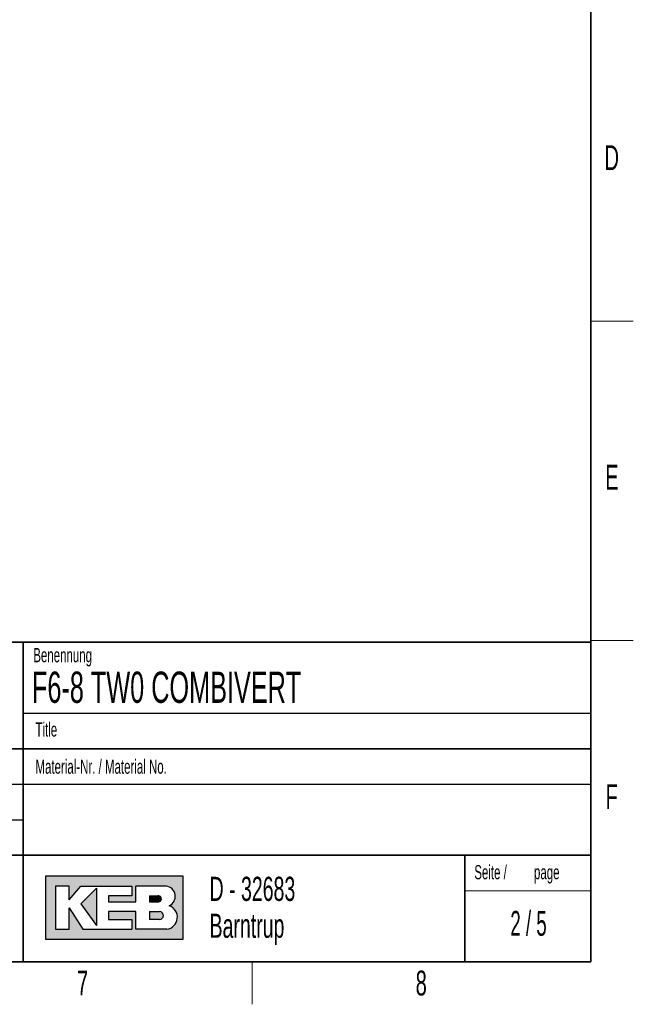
# Paper-space layout 'Blatt2' of a CAD drawing. Header units: millimetres. Extents: x 5 to 418, y 2 to 292.
# Tile 73 of 87: x 327 to 414, y 6 to 145. Entities that reach past the tile are written whole.
import ezdxf

# ---------------------------------------------------------------- set-up
doc = ezdxf.new("R2010")
doc.units = ezdxf.units.MM
doc.layers.add('SLD-0', color=7, linetype='Continuous')
doc.styles.add('SLDTEXTSTYLE0', font='TXT', dxfattribs={"width": 0.605})
doc.styles.add('SLDTEXTSTYLE1', font='TXT', dxfattribs={"width": 0.563})

psp = doc.layouts.new('Blatt2')

# ---------------------------------------------------------------- hatches: boundary and pattern name
at = {"linetype": 'Continuous'}
h = psp.add_hatch(color=7, dxfattribs=at)
h.paths.add_polyline_path([(331.1423676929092, 15.18257760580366), (350.5207896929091, 15.18257760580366), (350.5207896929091, 24.04128480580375), (331.1423676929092, 24.04128480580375)], flags=0)
edge = h.paths.add_edge_path(flags=0)
edge.add_arc((347.9991875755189, 18.26988521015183), 1.720915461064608, -81.72003226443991, 70.17096003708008, ccw=False)
edge.add_line((348.2470169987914, 16.56690822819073), (348.2293995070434, 16.56675060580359))
edge.add_line((348.2293995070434, 16.56675060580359), (343.8767592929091, 16.56675060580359))
edge.add_line((343.8767592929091, 16.56675060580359), (343.8767592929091, 19.05826200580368))
edge.add_line((343.8767592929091, 19.05826200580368), (340.0010748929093, 19.05826200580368))
edge.add_line((340.0010748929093, 19.05826200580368), (340.0010748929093, 17.95092360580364))
edge.add_line((340.0010748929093, 17.95092360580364), (343.3230900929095, 17.95092360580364))
edge.add_line((343.3230900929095, 17.95092360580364), (343.3230900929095, 16.56675060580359))
edge.add_line((343.3230900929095, 16.56675060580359), (336.4022250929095, 16.56675060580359))
edge.add_line((336.4022250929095, 16.56675060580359), (334.4643828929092, 19.61193120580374))
edge.add_line((334.4643828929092, 19.61193120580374), (334.4643828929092, 16.56675060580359))
edge.add_line((334.4643828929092, 16.56675060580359), (332.5265406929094, 16.56675060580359))
edge.add_line((332.5265406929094, 16.56675060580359), (332.5265406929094, 22.65711180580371))
edge.add_line((332.5265406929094, 22.65711180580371), (334.4643828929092, 22.65711180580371))
edge.add_line((334.4643828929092, 22.65711180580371), (334.4643828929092, 20.71926960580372))
edge.add_line((334.4643828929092, 20.71926960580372), (336.1253904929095, 22.65711180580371))
edge.add_line((336.1253904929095, 22.65711180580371), (343.3230900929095, 22.65711180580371))
edge.add_line((343.3230900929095, 22.65711180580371), (343.3230900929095, 21.27293880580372))
edge.add_line((343.3230900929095, 21.27293880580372), (340.0010748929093, 21.27293880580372))
edge.add_line((340.0010748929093, 21.27293880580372), (340.0010748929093, 20.44243500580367))
edge.add_line((340.0010748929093, 20.44243500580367), (343.8767592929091, 20.44243500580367))
edge.add_line((343.8767592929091, 20.44243500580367), (343.8767592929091, 22.65711180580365))
edge.add_line((343.8767592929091, 22.65711180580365), (348.1497422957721, 22.65711180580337))
edge.add_line((348.1497422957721, 22.65711180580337), (348.151741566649, 22.65711180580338))
edge.add_line((348.151741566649, 22.65711180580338), (348.1521661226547, 22.65713246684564))
edge.add_arc((347.9523797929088, 21.20834406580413), 1.462498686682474, -64.4589412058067, 82.1484933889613, ccw=False)
psp.add_hatch(color=7, dxfattribs=at).paths.add_polyline_path([(338.3400672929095, 17.12041980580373), (338.3400672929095, 22.38027720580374), (336.1253904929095, 20.16560040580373)], flags=0)
h = psp.add_hatch(color=7, dxfattribs=at)
edge = h.paths.add_edge_path(flags=0)
edge.add_line((345.8146014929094, 20.44243500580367), (346.974194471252, 20.44243500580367))
edge.add_arc((347.0534490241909, 20.85768690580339), 0.4227474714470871, 259.1945394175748, 460.8054605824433)
edge.add_line((346.9741944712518, 21.27293880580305), (345.8146014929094, 21.27293880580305))
edge.add_line((345.8146014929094, 21.27293880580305), (345.8146014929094, 20.44243500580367))
h = psp.add_hatch(color=7, dxfattribs=at)
edge = h.paths.add_edge_path(flags=0)
edge.add_line((345.8146014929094, 17.95092360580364), (347.1991847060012, 17.95092360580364))
edge.add_arc((347.1991847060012, 18.50459280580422), 0.5536692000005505, 270.0000000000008, 450.0000000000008)
edge.add_line((347.1991847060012, 19.05826200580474), (347.1703327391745, 19.05826200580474))
edge.add_line((347.1703327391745, 19.05826200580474), (345.8146014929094, 19.05826200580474))
edge.add_line((345.8146014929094, 19.05826200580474), (345.8146014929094, 17.95092360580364))

# ---------------------------------------------------------------- linework, layer by layer
at = {"layer": 'SLD-0', "lineweight": 35}
for p, q in [((408, 12), (408, 282.5)), ((135, 57), (408, 57)), ((328, 57.0000000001), (328, 12)), ((408, 57), (408, 12)), ((408, 42), (288, 42)), ((288, 27), (408, 27)), ((26, 12), (408, 12)), ((135, 12), (408, 12))]:
    psp.add_line(p, q, dxfattribs=at)
at = {"layer": 'SLD-0', "lineweight": 18}
for p, q in [((408, 102.25), (414, 102.25)), ((408, 57.25), (414, 57.25)), ((360.25, 6), (360.25, 12))]:
    psp.add_line(p, q, dxfattribs=at)
at = {"layer": 'SLD-0'}
for p, q in [((328, 47.0000000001), (408, 47.0000000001)), ((288, 37), (408, 37)), ((288, 32), (328, 32)), ((348.1497422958, 22.6571118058), (348.1517415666, 22.6571118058)), ((348.1517415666, 22.6571118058), (348.1521661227, 22.6571324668)), ((348.229399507, 16.5667506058), (348.2470169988, 16.5669082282))]:
    psp.add_line(p, q, dxfattribs=at)
at = {"layer": 'SLD-0', "color": 7, "linetype": 'Continuous', "lineweight": 35}
psp.add_line((390.2572074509, 27), (390.2572074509, 12), dxfattribs=at)
at = {"layer": 'SLD-0', "linetype": 'Continuous'}
for p, q in [((350.5207896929, 24.0412848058), (331.1423676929, 24.0412848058)), ((331.1423676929, 24.0412848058), (331.1423676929, 15.1825776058)), ((350.5207896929, 15.1825776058), (350.5207896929, 24.0412848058)), ((334.4643828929, 22.6571118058), (332.5265406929, 22.6571118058)), ((332.5265406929, 22.6571118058), (332.5265406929, 16.5667506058)), ((334.4643828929, 20.7192696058), (336.1253904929, 22.6571118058)), ((334.4643828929, 20.7192696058), (334.4643828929, 22.6571118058)), ((336.1253904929, 22.6571118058), (343.3230900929, 22.6571118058)), ((338.3400672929, 22.3802772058), (336.1253904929, 20.1656004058)), ((338.3400672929, 22.3802772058), (338.3400672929, 17.1204198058)), ((343.3230900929, 22.6571118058), (343.3230900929, 21.2729388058)), ((348.1497422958, 22.6571118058), (343.8767592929, 22.6571118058)), ((343.8767592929, 20.4424350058), (343.8767592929, 22.6571118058)), ((348.1497422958, 22.6571118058), (348.1517415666, 22.6571118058)), ((348.1517415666, 22.6571118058), (348.1521661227, 22.6571324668)), ((340.0010748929, 21.2729388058), (340.0010748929, 20.4424350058)), ((343.3230900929, 21.2729388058), (340.0010748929, 21.2729388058)), ((345.8146014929, 21.2729388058), (346.9741944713, 21.2729388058)), ((345.8146014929, 21.2729388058), (345.8146014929, 20.4424350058)), ((334.4643828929, 16.5667506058), (334.4643828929, 19.6119312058)), ((334.4643828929, 19.6119312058), (336.4022250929, 16.5667506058)), ((336.1253904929, 20.1656004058), (338.3400672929, 17.1204198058)), ((340.0010748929, 20.4424350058), (343.8767592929, 20.4424350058)), ((345.8146014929, 20.4424350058), (346.9741944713, 20.4424350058)), ((340.0010748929, 19.0582620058), (340.0010748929, 17.9509236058)), ((343.8767592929, 19.0582620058), (340.0010748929, 19.0582620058)), ((343.8767592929, 16.5667506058), (343.8767592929, 19.0582620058)), ((345.8146014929, 19.0582620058), (347.199184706, 19.0582620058)), ((345.8146014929, 19.0582620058), (345.8146014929, 17.9509236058)), ((347.1703327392, 19.0582620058), (347.199184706, 19.0582620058)), ((340.0010748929, 17.9509236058), (343.3230900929, 17.9509236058)), ((343.3230900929, 17.9509236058), (343.3230900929, 16.5667506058)), ((347.199184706, 17.9509236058), (345.8146014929, 17.9509236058)), ((332.5265406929, 16.5667506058), (334.4643828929, 16.5667506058)), ((336.4022250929, 16.5667506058), (343.3230900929, 16.5667506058)), ((348.229399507, 16.5667506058), (343.8767592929, 16.5667506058)), ((348.229399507, 16.5667506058), (348.2470169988, 16.5669082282)), ((331.1423676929, 15.1825776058), (350.5207896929, 15.1825776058))]:
    psp.add_line(p, q, dxfattribs=at)
at = {"layer": 'SLD-0', "color": 7, "linetype": 'Continuous', "lineweight": 18}
psp.add_line((390.2572074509, 22), (408, 22), dxfattribs=at)
at = {"layer": 'SLD-0', "linetype": 'Continuous'}
for centre, radius, start, end in [((347.9523797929, 21.2083440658), 1.462498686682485, 295.5410587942, 82.1484933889), ((347.0534490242, 20.8576869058), 0.4227474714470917, 259.1945394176, 100.8054605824), ((347.9991875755, 18.2698852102), 1.720915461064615, 278.2799677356, 70.1709600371), ((347.199184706, 18.5045928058), 0.5536692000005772, 270, 90)]:
    psp.add_arc(centre, radius, start, end, dxfattribs=at)

# ---------------------------------------------------------------- texts
at = {"layer": 'SLD-0'}
for s, insert, char_height, attachment_point, style in [('D', (410.9596929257, 127.0010772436), 3.5, 2, 'SLDTEXTSTYLE0'), ('E', (410.9815679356, 82.0010772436), 3.5, 2, 'SLDTEXTSTYLE0'), ('Benennung', (329.4092408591, 56.1865848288), 2, 1, 'SLDTEXTSTYLE0'), ('F6-8 TW0 COMBIVERT', (329.222041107, 52.8643539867), 4.4, 1, 'SLDTEXTSTYLE0'), ('Title', (329.7169273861, 45.7051426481), 2, 1, 'SLDTEXTSTYLE0'), ('Material-Nr. / Material No.', (329.7169273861, 40.4793879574), 2, 1, 'SLDTEXTSTYLE0'), ('F', (410.9536166, 37.0010772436), 3.5, 2, 'SLDTEXTSTYLE0'), ('Seite /', (391.5827404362, 25.611128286), 2, 1, 'SLDTEXTSTYLE0'), ('page', (399.9962824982, 25.6114133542), 2, 1, 'SLDTEXTSTYLE0'), ('D - 32683', (354.2591907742, 23.9656567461), 3.4, 1, 'SLDTEXTSTYLE0'), ('2 / 5', (399.2267893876, 19.1523676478), 3.5, 2, 'SLDTEXTSTYLE1'), ('Barntrup', (354.2591907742, 18.765656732), 3.4, 1, 'SLDTEXTSTYLE0'), ('7', (336.3527123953, 10.7429955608), 3.5, 2, 'SLDTEXTSTYLE0'), ('8', (384.1027123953, 10.7429955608), 3.5, 2, 'SLDTEXTSTYLE0')]:
    psp.add_mtext(s, dxfattribs=dict(at, insert=insert, char_height=char_height, attachment_point=attachment_point, style=style))

doc.saveas('drawing.dxf')
